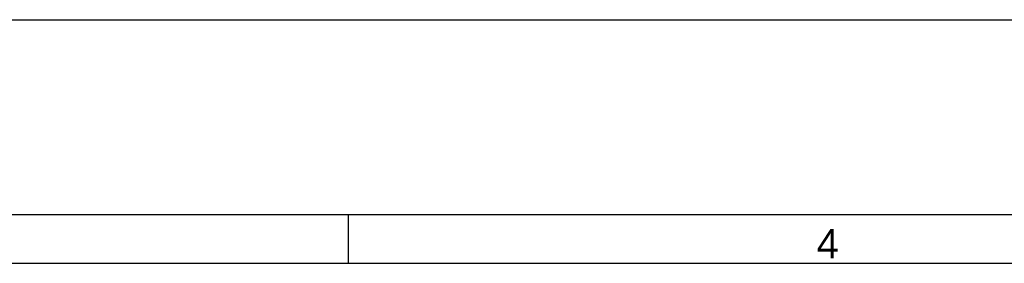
# Model space of a CAD drawing. Header units: millimetres. Extents: x 0 to 1188, y 0 to 840.
# Tile 23 of 38: x 583 to 784, y 790 to 840. Entities that reach past the tile are written whole.
import ezdxf

# ---------------------------------------------------------------- set-up
doc = ezdxf.new("R2010")
doc.units = ezdxf.units.MM
doc.header["$LTSCALE"] = 65.34
doc.layers.add('00_TOPRB0700WD-C-FORMAT', color=7, linetype='CONTINUOUS')
doc.styles.add('TEXTSTYLE_2', font='malgun.ttf')

msp = doc.modelspace()

# ---------------------------------------------------------------- linework, layer by layer
at = {"layer": '00_TOPRB0700WD-C-FORMAT', "color": 7, "linetype": 'Continuous'}
for p, q in [((0, 840), (1188, 840)), ((40, 800), (1148, 800)), ((650, 790), (650, 800)), ((50, 790), (1138, 790))]:
    msp.add_line(p, q, dxfattribs=at)

# ---------------------------------------------------------------- texts
at = {"layer": '00_TOPRB0700WD-C-FORMAT', "color": 7, "linetype": 'Continuous', "insert": (746, 797), "char_height": 6, "width": 4.6, "attachment_point": 1, "line_spacing_factor": 0.9, "style": 'TEXTSTYLE_2'}
msp.add_mtext('4', dxfattribs=at)

doc.saveas('drawing.dxf')
